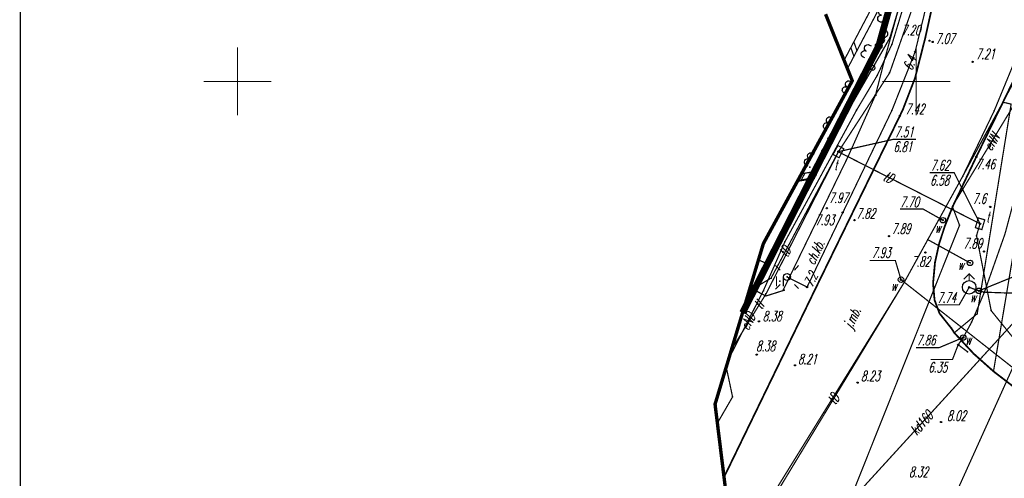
# Model space of a CAD drawing. Extents: x 6425777 to 6426103, y 6050596 to 6051176.
# Tile 4 of 72: x 6425784 to 6425856, y 6050771 to 6050805. Entities that reach past the tile are written whole.
import ezdxf

# ---------------------------------------------------------------- set-up
doc = ezdxf.new("R2010")
doc.units = 0
doc.header["$MEASUREMENT"] = 0
for name, pattern in [('BUR', [3, 2, -1]), ('GAP', [3, 2, -0.5, 0, -0.5]), ('GUZ', [1.5, 1, -0.5]), ('KOR', [4, 3, -1]), ('WRU', [1.5, 1, -0.5])]:
    doc.linetypes.add(name, pattern=pattern)
doc.layers.get('0').update_dxf_attribs({"linetype": 'CONTINUOUS'})
for name, color, linetype in [('202_punkt_graniczny', 7, 'CONTINUOUS'), ('203_punkt_graniczny', 7, 'CONTINUOUS'), ('218_kontur_uzytku_gruntowego', 96, 'GUZ'), ('219_dzialka_ewidencyjna', 7, 'CONTINUOUS'), ('432_Jezdnia', 7, 'CONTINUOUS'), ('450_Sciana_oporowa_symb__krawedz', 7, 'CONTINUOUS'), ('450_Sciana_oporowa_symb__osiowy', 7, 'CONTINUOUS'), ('510_Podpora_jednoslupowa_symb__SEPOW', 7, 'CONTINUOUS'), ('621_Punkt_rzednej_przewodu_SWPOD', 5, 'CONTINUOUS'), ('621_Punkt_rzednej_przewodu_SWPOD_Atr2', 5, 'CONTINUOUS'), ('621_Punkt_rzednej_przewodu_SWPOD_Atr3', 5, 'CONTINUOUS'), ('625_Punkt_rzednej_przewodu_SEPOD', 1, 'CONTINUOUS'), ('625_Punkt_rzednej_przewodu_SEPOD_Atr3', 1, 'CONTINUOUS'), ('903_Zywoplot', 7, 'CONTINUOUS'), ('905_Brama_lewa', 7, 'CONTINUOUS'), ('940_Trawnik_symb__poj_', 7, 'CONTINUOUS'), ('chodnik__powierzchnia_', 7, 'WRU'), ('GEO_KOM_kraweznik', 7, 'CONTINUOUS'), ('GEO_KOM_opis_nawierzchni', 7, 'CONTINUOUS'), ('Granica_portu_morskiego', 141, 'BUR'), ('hydrant__punkt_', 5, 'CONTINUOUS'), ('jezdnia__powierzchnia_', 7, 'KOR'), ('kraweznik__linia_', 7, 'CONTINUOUS'), ('latarnia__punkt_', 7, 'CONTINUOUS'), ('ogrodzenie_trwale__linia_', 7, 'CONTINUOUS'), ('przewod_elektroenergetyczny__linia_', 1, 'CONTINUOUS'), ('przewod_elektroenergetyczny__linia__Atr1', 1, 'CONTINUOUS'), ('przewod_kanalizacyjny__linia_', 36, 'CONTINUOUS'), ('przewod_kanalizacyjny__linia__Atr1', 36, 'CONTINUOUS'), ('przewod_telekomunikacyjny__linia_', 30, 'CONTINUOUS'), ('przewod_telekomunikacyjny__linia__Atr1', 30, 'CONTINUOUS'), ('przewod_wodociagowy__linia_', 5, 'CONTINUOUS'), ('punkt_o_okreslonej_wysokosci__siec_telekomunikacyjna_', 30, 'CONTINUOUS'), ('punkt_o_okreslonej_wysokosci__siec_telekomunikacyjna__Atr2', 30, 'CONTINUOUS'), ('punkt_o_okreslonej_wysokosci__siec_telekomunikacyjna__Atr3', 30, 'CONTINUOUS'), ('punkt_o_okreslonej_wysokosci__siec_wodociagowa_', 5, 'CONTINUOUS'), ('punkt_o_okreslonej_wysokosci__siec_wodociagowa__Atr2', 5, 'CONTINUOUS'), ('punkt_wysokosciowy_naturalny', 7, 'CONTINUOUS'), ('punkt_wysokosciowy_naturalny_Atr2', 7, 'CONTINUOUS'), ('punkt_wysokosciowy_sztuczny', 7, 'CONTINUOUS'), ('punkt_wysokosciowy_sztuczny_Atr2', 7, 'CONTINUOUS'), ('Ramka', 7, 'CONTINUOUS'), ('siatka', 1, 'CONTINUOUS'), ('wlaz_prostokatny___siec_telekomunikacyjna__punkt_', 7, 'CONTINUOUS'), ('wlaz_prostokatny___siec_telekomunikacyjna__punkt__Atr17', 7, 'CONTINUOUS'), ('Zakres', 7, 'GAP'), ('zasuwa___siec_wodociagowa__punkt_', 5, 'CONTINUOUS'), ('zasuwa___siec_wodociagowa__punkt__Atr17', 5, 'CONTINUOUS')]:
    doc.layers.add(name, color=color, linetype=linetype)
doc.styles.get("Standard").update_dxf_attribs({"font": 'simplex.shx', "width": 0.85})

# ---------------------------------------------------------------- blocks, each defined once
blk = doc.blocks.new('202')
at = {"color": 0, "linetype": 'Continuous'}
blk.add_circle((0, 0), 0.5, dxfattribs=at)
blk = doc.blocks.new('203')
at = {"color": 0, "linetype": 'Continuous'}
blk.add_circle((0, 0), 0.1, dxfattribs=at)
blk = doc.blocks.new('801')
at = {"color": 0, "linetype": 'Continuous'}
blk.add_circle((0, 0), 0.1, dxfattribs=at)

msp = doc.modelspace()

# ---------------------------------------------------------------- linework, layer by layer
for p in [(6425847.65, 6050804.14), (6425848.06, 6050803.21), (6425848.21, 6050802.73), (6425850.66, 6050803.19), (6425847.24, 6050802.62), (6425849.92, 6050802.19), (6425844.686, 6050801.553), (6425847.71, 6050801.76), (6425844.932, 6050800.941), (6425848.04, 6050800.63), (6425845.29, 6050800.05), (6425847.12, 6050800.43), (6425849.91, 6050800.25), (6425847, 6050799), (6425856.39, 6050798.47), (6425845.6, 6050797.88), (6425848.21, 6050797.87), (6425849.02, 6050797.94), (6425855.74, 6050797.83), (6425848.79, 6050797.46), (6425844.26, 6050794.82), (6425844.27, 6050794.83), (6425844.28, 6050794.84), (6425844.99, 6050794.49), (6425854.42, 6050794.44), (6425842.16, 6050793.69), (6425842.4, 6050793.34), (6425841.246, 6050792.647), (6425841.268, 6050792.688), (6425841.549, 6050793.203), (6425842.26, 6050792.88), (6425842.48, 6050792.846), (6425842.63, 6050793.12), (6425853.43, 6050793.03), (6425852.66, 6050790.8), (6425852.7, 6050790.82), (6425855.45, 6050790.76), (6425851.96, 6050789.78), (6425852.12, 6050789.38), (6425853.19, 6050789.41), (6425854.7, 6050789.52), (6425850.85, 6050788.35), (6425854.44, 6050788.64), (6425838.74, 6050788.06), (6425840.32, 6050788.18), (6425851.69, 6050788.07), (6425838.377, 6050786.855), (6425839.04, 6050786.58), (6425839.04, 6050786.57), (6425851.38, 6050786.66), (6425853.96, 6050786.64), (6425839.31, 6050785.52), (6425840.48, 6050785.6), (6425848.88, 6050785.4), (6425838.2, 6050784.6), (6425839.96, 6050785.28), (6425840.22, 6050784.68), (6425840.26, 6050784.62), (6425841.96, 6050784.86), (6425849.12, 6050785.21), (6425851.24, 6050785.13), (6425853.9, 6050784.84), (6425837.687, 6050784.561), (6425837.98, 6050784.22), (6425838.19, 6050784.58), (6425838.74, 6050784.59), (6425838.93, 6050784.35), (6425838.93, 6050784.2), (6425842.5, 6050784.58), (6425851.35, 6050783.9), (6425854.61, 6050784.58), (6425855.02, 6050784.48), (6425837.134, 6050782.725), (6425837.17, 6050782.79), (6425837.206, 6050782.962), (6425851.72, 6050782.91), (6425854.49, 6050782.89), (6425855.52, 6050783.12), (6425852.59, 6050781.82), (6425854.08, 6050782.27), (6425852.8, 6050781.49), (6425853.46, 6050781.14), (6425836.394, 6050780.266), (6425853.09, 6050780.61), (6425836.18, 6050779.553), (6425853.78, 6050780.09), (6425854.23, 6050779.95), (6425836.005, 6050778.973), (6425855.69, 6050778.65), (6425836.47, 6050776.77), (6425835.18, 6050776.23), (6425835.351, 6050774.837), (6425836.27, 6050771.74), (6425835.841, 6050770.86)]:
    msp.add_point(p)
at = {"layer": '202_punkt_graniczny', "color": 7}
msp.add_point((6425847.24, 6050802.62), dxfattribs=at)
at = {"layer": '203_punkt_graniczny', "color": 7}
msp.add_point((6425842.26, 6050792.88), dxfattribs=at)
at = {"layer": '218_kontur_uzytku_gruntowego', "linetype": 'GUZ', "const_width": 0.09}
for points in [[(6425847.24, 6050802.62), (6425849.03, 6050809.03)], [(6425842.26, 6050792.88), (6425847.24, 6050802.62)], [(6425837.206, 6050782.962), (6425842.26, 6050792.88)]]:
    msp.add_lwpolyline(points, dxfattribs=at)
at = {"layer": '219_dzialka_ewidencyjna', "linetype": 'Continuous', "const_width": 0.09}
for points in [[(6425849.03, 6050809.03), (6425847.24, 6050802.62)], [(6425847.24, 6050802.62), (6425842.26, 6050792.88)], [(6425842.26, 6050792.88), (6425837.206, 6050782.962)], [(6425842.26, 6050792.88), (6425841.268, 6050792.688)], [(6425851.65, 6050766.84), (6425861.41, 6050788.45)]]:
    msp.add_lwpolyline(points, dxfattribs=at)
at = {"layer": '450_Sciana_oporowa_symb__krawedz', "linetype": 'Continuous', "const_width": 0.09}
for points in [[(6425841.549, 6050793.203), (6425842.4, 6050793.34)], [(6425842.229, 6050793.312), (6425841.943, 6050792.76)], [(6425842.4, 6050793.34), (6425842.48, 6050792.846)], [(6425841.246, 6050792.647), (6425842.48, 6050792.846)], [(6425841.502, 6050792.689), (6425841.799, 6050793.243)]]:
    msp.add_lwpolyline(points, dxfattribs=at)
at = {"layer": '450_Sciana_oporowa_symb__osiowy', "linetype": 'Continuous', "const_width": 0.09}
for points in [[(6425844.686, 6050801.553), (6425846.621, 6050805.228), (6425847.43, 6050808.843), (6425847.73, 6050815.677), (6425847.171, 6050823.612)], [(6425844.932, 6050800.941), (6425847.099, 6050805.052), (6425847.93, 6050808.777), (6425848.231, 6050815.683), (6425847.669, 6050823.647)], [(6425845.402, 6050802.913), (6425845.633, 6050802.272)], [(6425845.181, 6050802.493), (6425845.41, 6050801.848)]]:
    msp.add_lwpolyline(points, dxfattribs=at)
at = {"layer": '510_Podpora_jednoslupowa_symb__SEPOW', "linetype": 'Continuous'}
msp.add_circle((6425840.48, 6050785.6), 0.25, dxfattribs=at)
at = {"layer": '510_Podpora_jednoslupowa_symb__SEPOW', "color": 7}
msp.add_point((6425840.48, 6050785.6), dxfattribs=at)
at = {"layer": '621_Punkt_rzednej_przewodu_SWPOD', "linetype": 'Continuous'}
for centre in [(6425855.02, 6050784.48), (6425853.09, 6050780.61)]:
    msp.add_circle(centre, 0.05, dxfattribs=at)
at = {"layer": '621_Punkt_rzednej_przewodu_SWPOD_Atr2', "linetype": 'Continuous', "const_width": 0.09}
for points in [[(6425855.02, 6050784.48), (6425856.9, 6050784.413), (6425858.444, 6050784.413)], [(6425853.09, 6050780.61), (6425852.67, 6050779.52), (6425851.058, 6050779.52)]]:
    msp.add_lwpolyline(points, dxfattribs=at)
at = {"layer": '625_Punkt_rzednej_przewodu_SEPOD', "linetype": 'Continuous'}
for centre in [(6425849.92, 6050802.19), (6425841.96, 6050784.86)]:
    msp.add_circle(centre, 0.05, dxfattribs=at)
at = {"layer": '903_Zywoplot', "linetype": 'Continuous'}
for points in [[(6425847.527, 6050804.354), (6425847.378, 6050804.373, -1), (6425847.444, 6050804.869, -1), (6425847.51, 6050805.365), (6425847.658, 6050805.345)], [(6425847.176, 6050802.916), (6425847.309, 6050802.846, 1), (6425847.541, 6050803.288, 1), (6425847.774, 6050803.731), (6425847.641, 6050803.801)], [(6425846.213, 6050801.727), (6425846.08, 6050801.797, -1), (6425846.313, 6050802.24, -1), (6425846.545, 6050802.682), (6425846.678, 6050802.612)], [(6425845.781, 6050800.26), (6425845.914, 6050800.19, 1), (6425846.146, 6050800.633, 1), (6425846.379, 6050801.075), (6425846.246, 6050801.145)], [(6425844.818, 6050799.071), (6425844.685, 6050799.141, -1), (6425844.917, 6050799.584, -1), (6425845.15, 6050800.026), (6425845.283, 6050799.957)], [(6425844.386, 6050797.604), (6425844.518, 6050797.534, 1), (6425844.751, 6050797.977, 1), (6425844.984, 6050798.419), (6425844.851, 6050798.489)], [(6425843.422, 6050796.416), (6425843.29, 6050796.485, -1), (6425843.522, 6050796.928, -1), (6425843.755, 6050797.371), (6425843.888, 6050797.301)], [(6425842.99, 6050794.948), (6425843.123, 6050794.878, 1), (6425843.356, 6050795.321, 1), (6425843.588, 6050795.764), (6425843.455, 6050795.833)], [(6425842.027, 6050793.76), (6425841.894, 6050793.83, -1), (6425842.127, 6050794.272, -1), (6425842.36, 6050794.715), (6425842.492, 6050794.645)]]:
    msp.add_lwpolyline(points, format="xyb", dxfattribs=at)
at = {"layer": '905_Brama_lewa', "linetype": 'Continuous'}
msp.add_arc((6425837.45, 6050782.8), 1.515, 69.53599, 83.93909, dxfattribs=at)
at = {"layer": '940_Trawnik_symb__poj_', "linetype": 'Continuous', "const_width": 0.09}
for points in [[(6425839.71, 6050784.905), (6425839.71, 6050785.655)], [(6425840.21, 6050784.905), (6425840.21, 6050785.655)]]:
    msp.add_lwpolyline(points, dxfattribs=at)
at = {"layer": 'chodnik__powierzchnia_', "linetype": 'WRU', "const_width": 0.09}
for points in [[(6425856.39, 6050798.47), (6425856.99, 6050798.33), (6425854.49, 6050782.89), (6425852.8, 6050781.49)], [(6425858.62, 6050796.07), (6425855.69, 6050778.65)], [(6425838.377, 6050786.855), (6425839.04, 6050786.57), (6425842.63, 6050793.12)], [(6425839.04, 6050786.58), (6425838.19, 6050784.58)], [(6425840.26, 6050784.62), (6425838.93, 6050784.2), (6425838.19, 6050784.58)]]:
    msp.add_lwpolyline(points, dxfattribs=at)
at = {"layer": 'GEO_KOM_kraweznik', "linetype": 'Continuous', "const_width": 0.13}
msp.add_lwpolyline([(6425836.27, 6050771.74), (6425842.5, 6050784.58)], dxfattribs=at)
at = {"layer": 'Granica_portu_morskiego', "linetype": 'BUR', "const_width": 0.5}
msp.add_lwpolyline([(6425837.206, 6050782.962), (6425842.26, 6050792.88), (6425847.24, 6050802.62), (6425849.03, 6050809.03), (6425849.73, 6050815.27), (6425840.21, 6050858.23), (6425837.74, 6050869.84), (6425836.87, 6050873.27), (6425831.74, 6050872.2), (6425830.3, 6050878.59), (6425817.2, 6050937.01), (6425814.43, 6050950.15), (6425808.75, 6050977.04), (6425804.17, 6050997.97), (6425802.46, 6051005.79), (6425800.64, 6051014.43), (6425797.44, 6051028.28), (6425797.06, 6051028.03), (6425794.73, 6051037.78), (6425793.079, 6051044.668)], dxfattribs=at)
at = {"layer": 'hydrant__punkt_', "linetype": 'Continuous', "const_width": 0.09}
for points in [[(6425853.499, 6050785.437), (6425853.896, 6050785.838), (6425854.299, 6050785.437)], [(6425853.899, 6050785.341), (6425853.896, 6050785.841)]]:
    msp.add_lwpolyline(points, dxfattribs=at)
at = {"layer": 'hydrant__punkt_', "linetype": 'Continuous'}
msp.add_circle((6425853.9, 6050784.84), 0.5, dxfattribs=at)
at = {"layer": 'hydrant__punkt_', "color": 7}
msp.add_point((6425853.9, 6050784.84), dxfattribs=at)
at = {"layer": 'jezdnia__powierzchnia_', "linetype": 'KOR', "const_width": 0.09}
msp.add_lwpolyline([(6425840.22, 6050784.68), (6425844.99, 6050794.49), (6425847, 6050799), (6425847.71, 6050801.76), (6425849.46, 6050808.13), (6425849.95, 6050812.05), (6425849.7, 6050816.09), (6425847.11, 6050827.94), (6425844.36, 6050840.56), (6425843.18, 6050845.21)], dxfattribs=at)
at = {"layer": 'kraweznik__linia_', "linetype": 'Continuous', "const_width": 0.13}
for points in [[(6425842.5, 6050784.58), (6425848.79, 6050797.46), (6425849.02, 6050797.94), (6425849.91, 6050800.25), (6425850.66, 6050803.19), (6425851.31, 6050806.12), (6425851.58, 6050808.06)], [(6425852.59, 6050781.82), (6425851.72, 6050782.91), (6425851.35, 6050783.9), (6425851.24, 6050785.13), (6425851.38, 6050786.66), (6425851.69, 6050788.07), (6425852.12, 6050789.38), (6425852.7, 6050790.82), (6425854.42, 6050794.44), (6425856.39, 6050798.47), (6425858.56, 6050802.95), (6425859.31, 6050804.79)], [(6425852.59, 6050781.82), (6425852.8, 6050781.49), (6425854.23, 6050779.95), (6425855.69, 6050778.65)], [(6425855.69, 6050778.65), (6425861.17, 6050774.45), (6425865.12, 6050771.43)], [(6425835.841, 6050770.86), (6425836.27, 6050771.74)]]:
    msp.add_lwpolyline(points, dxfattribs=at)
at = {"layer": 'latarnia__punkt_', "linetype": 'Continuous', "const_width": 0.09}
for points in [[(6425839.628, 6050786.45), (6425839.98, 6050786.096)], [(6425841.334, 6050786.45), (6425841.026, 6050786.099)], [(6425839.977, 6050785.05), (6425839.631, 6050784.703)], [(6425841.029, 6050785.05), (6425841.337, 6050784.749)]]:
    msp.add_lwpolyline(points, dxfattribs=at)
at = {"layer": 'latarnia__punkt_', "color": 7}
msp.add_point((6425840.48, 6050785.6), dxfattribs=at)
at = {"layer": 'ogrodzenie_trwale__linia_', "linetype": 'Continuous'}
msp.add_lwpolyline([(6425849.73, 6050815.27), (6425849.95, 6050812.67), (6425849.95, 6050812.67), (6425849.322, 6050808.173), (6425849.322, 6050808.173, 1), (6425849.274, 6050807.826, 1), (6425849.322, 6050808.173), (6425849.274, 6050807.826), (6425849.15, 6050806.94), (6425849.15, 6050806.94), (6425848.06, 6050803.21), (6425848.06, 6050803.21), (6425846.881, 6050801.155), (6425846.881, 6050801.155, 1), (6425846.707, 6050800.851, 1), (6425846.881, 6050801.155), (6425846.707, 6050800.851), (6425843.15, 6050794.649), (6425843.15, 6050794.649, 1), (6425842.976, 6050794.345, 1), (6425843.15, 6050794.649), (6425842.976, 6050794.345), (6425842.4, 6050793.34)], format="xyb", dxfattribs=at)
msp.add_lwpolyline([(6425837.134, 6050782.725), (6425838.2, 6050784.6)], dxfattribs=at)
at = {"layer": 'przewod_elektroenergetyczny__linia_', "linetype": 'Continuous', "const_width": 0.09}
for points in [[(6425841.49, 6050758.49), (6425844.54, 6050767.73), (6425853.19, 6050789.41), (6425852.66, 6050790.8), (6425857.97, 6050799.54), (6425859.72, 6050806.08), (6425860.29, 6050817.69), (6425861.95, 6050818.75), (6425861.9, 6050821.72), (6425859.33, 6050831.73), (6425857.39, 6050834.61)], [(6425836.18, 6050779.553), (6425838.74, 6050784.59), (6425840.32, 6050788.18), (6425845.6, 6050797.88), (6425847.12, 6050800.43), (6425848.21, 6050802.73), (6425850.1, 6050808.93)], [(6425851.47, 6050808.56), (6425849.92, 6050802.19), (6425848.21, 6050797.87), (6425841.96, 6050784.86), (6425840.48, 6050785.6)], [(6425835.351, 6050774.837), (6425836.47, 6050776.77), (6425836.005, 6050778.973)]]:
    msp.add_lwpolyline(points, dxfattribs=at)
at = {"layer": 'przewod_kanalizacyjny__linia_', "linetype": 'Continuous', "const_width": 0.09}
msp.add_lwpolyline([(6425860.03, 6050785.37), (6425844.27, 6050768.12), (6425840.063, 6050758.293)], dxfattribs=at)
at = {"layer": 'przewod_telekomunikacyjny__linia_', "linetype": 'Continuous', "const_width": 0.09}
for points in [[(6425812.26, 6050995.19), (6425814.86, 6050984.52), (6425817.91, 6050972.57), (6425821.65, 6050961.52), (6425824.51, 6050952.97), (6425827.48, 6050945.92), (6425835.51, 6050925.29), (6425836.29, 6050922.92), (6425838.99, 6050910.54), (6425843.11, 6050892.6), (6425847.75, 6050871.43), (6425850.45, 6050859.02), (6425853.82, 6050844.27), (6425855.4, 6050836.68), (6425856.7, 6050829.88), (6425858.86, 6050817.7), (6425859.33, 6050809.12), (6425858.79, 6050805.26), (6425857.94, 6050803.16), (6425855.74, 6050797.83), (6425853.43, 6050793.03), (6425850.85, 6050788.35), (6425849.12, 6050785.21), (6425836.612, 6050764.592)], [(6425844.27, 6050794.83), (6425848.04, 6050800.63), (6425850.19, 6050806.75), (6425850.29, 6050809.88), (6425850.26, 6050816.11), (6425849.23, 6050820.98), (6425846.96, 6050831.72), (6425845.33, 6050839.57), (6425842.91, 6050851.49), (6425841.93, 6050856.35), (6425839.66, 6050865.86), (6425838.74, 6050870.09), (6425838.69, 6050871.78), (6425838.08, 6050872.63)], [(6425844.28, 6050794.84), (6425838.93, 6050784.35), (6425836.394, 6050780.266)], [(6425844.27, 6050794.83), (6425839.31, 6050785.52), (6425837.687, 6050784.561)], [(6425844.26, 6050794.82), (6425854.7, 6050789.52)], [(6425884.76, 6050744.53), (6425876.42, 6050756.77), (6425871.94, 6050766.33), (6425864.64, 6050775.62), (6425857.27, 6050780.96), (6425855.52, 6050783.12), (6425854.44, 6050788.64), (6425854.7, 6050789.52)]]:
    msp.add_lwpolyline(points, dxfattribs=at)
at = {"layer": 'przewod_wodociagowy__linia_', "linetype": 'Continuous', "const_width": 0.09}
for points in [[(6425850.85, 6050788.35), (6425853.43, 6050793.03), (6425857.25, 6050800.07), (6425858.52, 6050805.32), (6425859.71, 6050811.85), (6425858.85, 6050820.38), (6425854.58, 6050842.52), (6425849.38, 6050866.15), (6425845.22, 6050884.18), (6425836.52, 6050917.63), (6425833.02, 6050930.78), (6425827.03, 6050947.56), (6425824.17, 6050955.13), (6425820.07, 6050966.77), (6425818.09, 6050972.14), (6425812.91, 6050989.2), (6425811.09, 6050995.03), (6425805.31, 6051013.77), (6425800.48, 6051030.42), (6425794.793, 6051049.484)], [(6425853.78, 6050780.09), (6425853.09, 6050780.61), (6425853.46, 6050781.14), (6425854.08, 6050782.27), (6425855.02, 6050784.48), (6425856.54, 6050788.78), (6425860.57, 6050803.81), (6425861.46, 6050810.42), (6425860.38, 6050819.44), (6425853.34, 6050847.29)], [(6425836.582, 6050764.835), (6425839.63, 6050769.89), (6425849.12, 6050785.21), (6425850.85, 6050788.35), (6425853.96, 6050786.64)], [(6425906.64, 6050725.15), (6425887.12, 6050739.78), (6425882.64, 6050741.22), (6425881.1, 6050744.65), (6425875.04, 6050756.8), (6425865.06, 6050772.67), (6425848.88, 6050785.4)], [(6425853.9, 6050784.84), (6425854.61, 6050784.58), (6425855.02, 6050784.48)]]:
    msp.add_lwpolyline(points, dxfattribs=at)
at = {"layer": 'punkt_o_okreslonej_wysokosci__siec_telekomunikacyjna_', "color": 30}
for p in [(6425844.27, 6050794.83), (6425854.7, 6050789.52)]:
    msp.add_point(p, dxfattribs=at)
at = {"layer": 'punkt_o_okreslonej_wysokosci__siec_telekomunikacyjna__Atr2', "linetype": 'Continuous', "const_width": 0.09}
for points in [[(6425844.27, 6050794.83), (6425848.33, 6050795.74), (6425849.993, 6050795.738)], [(6425854.7, 6050789.52), (6425852.79, 6050793.28), (6425850.977, 6050793.279)]]:
    msp.add_lwpolyline(points, dxfattribs=at)
at = {"layer": 'punkt_o_okreslonej_wysokosci__siec_wodociagowa_', "color": 5}
for p in [(6425851.96, 6050789.78), (6425848.88, 6050785.4), (6425853.9, 6050784.84), (6425854.61, 6050784.58), (6425853.46, 6050781.14)]:
    msp.add_point(p, dxfattribs=at)
at = {"layer": 'punkt_o_okreslonej_wysokosci__siec_wodociagowa__Atr2', "linetype": 'Continuous', "const_width": 0.09}
for points in [[(6425851.96, 6050789.78), (6425850.511, 6050790.598), (6425848.8, 6050790.598)], [(6425848.88, 6050785.4), (6425848.46, 6050786.81), (6425846.569, 6050786.81)], [(6425854.61, 6050784.58), (6425857.17, 6050785.619), (6425858.828, 6050785.619)], [(6425853.9, 6050784.84), (6425853.162, 6050783.546), (6425851.592, 6050783.546)], [(6425853.46, 6050781.14), (6425851.685, 6050780.395), (6425849.98, 6050780.395)]]:
    msp.add_lwpolyline(points, dxfattribs=at)
at = {"layer": 'punkt_wysokosciowy_naturalny', "color": 7}
msp.add_point((6425855.45, 6050790.76), dxfattribs=at)
at = {"layer": 'punkt_wysokosciowy_sztuczny', "linetype": 'Continuous'}
for centre in [(6425850.98, 6050803), (6425851.21, 6050802.91), (6425854.15, 6050801.44), (6425847, 6050799), (6425848.79, 6050797.46), (6425854.42, 6050794.44), (6425843.41, 6050790.66), (6425844.58, 6050790.35), (6425845.45, 6050789.79), (6425847.99, 6050788.61), (6425854.99, 6050787.48), (6425850.67, 6050787.4), (6425838.41, 6050782.33), (6425838.25, 6050779.88), (6425841.07, 6050779.09), (6425845.68, 6050777.82), (6425851.83, 6050774.92)]:
    msp.add_circle(centre, 0.045, dxfattribs=at)
at = {"layer": 'Ramka', "linetype": 'Continuous', "const_width": 0.09}
msp.add_lwpolyline([(6425784.003, 6051170), (6426089, 6051170), (6426089, 6050603), (6425784.003, 6050603)], close=True, dxfattribs=at)
at = {"layer": 'siatka', "color": 2, "linetype": 'Continuous', "const_width": 0.07}
for points in [[(6425800, 6050797.5), (6425800, 6050802.5)], [(6425850, 6050797.5), (6425850, 6050802.5)], [(6425797.5, 6050800), (6425802.5, 6050800)], [(6425847.5, 6050800), (6425852.5, 6050800)]]:
    msp.add_lwpolyline(points, dxfattribs=at)
at = {"layer": 'wlaz_prostokatny___siec_telekomunikacyjna__punkt_', "color": 7, "linetype": 'Continuous', "const_width": 0.09}
for points in [[(6425844.314, 6050794.381), (6425844.667, 6050795.043), (6425844.226, 6050795.279), (6425843.873, 6050794.617)], [(6425854.833, 6050789.09), (6425855.046, 6050789.809), (6425854.567, 6050789.95), (6425854.354, 6050789.231)]]:
    msp.add_lwpolyline(points, close=True, dxfattribs=at)
at = {"layer": 'Zakres', "linetype": 'GAP', "const_width": 0.25}
msp.add_lwpolyline([(6425843.32, 6050804.95), (6425845.29, 6050800.05), (6425838.74, 6050788.06), (6425835.18, 6050776.23), (6425836.69, 6050763.96), (6425840.91, 6050756.87), (6425840.76, 6050756.78), (6425841.62, 6050755.32), (6425840.75, 6050750.18), (6425843.99, 6050737.92), (6425860.49, 6050705.56), (6425867, 6050697.03), (6425876.09, 6050691.33), (6425922.59, 6050672.76), (6425943.28, 6050664.49), (6425953.44, 6050662.36), (6425959.33, 6050663.19), (6425977.99, 6050652.7), (6425987.57, 6050647.31), (6425997.99, 6050643.77)], dxfattribs=at)
at = {"layer": 'zasuwa___siec_wodociagowa__punkt_', "linetype": 'Continuous'}
for centre in [(6425851.96, 6050789.78), (6425853.96, 6050786.64), (6425848.88, 6050785.4), (6425854.61, 6050784.58), (6425853.46, 6050781.14)]:
    msp.add_circle(centre, 0.2, dxfattribs=at)
at = {"layer": 'zasuwa___siec_wodociagowa__punkt_', "color": 7}
for p in [(6425851.96, 6050789.78), (6425853.96, 6050786.64), (6425848.88, 6050785.4), (6425854.61, 6050784.58), (6425853.46, 6050781.14)]:
    msp.add_point(p, dxfattribs=at)

# ---------------------------------------------------------------- block references
at = {"layer": '202_punkt_graniczny', "color": 7, "linetype": 'Continuous', "xscale": 0.5, "yscale": 0.5, "zscale": 0.5}
msp.add_blockref('202', (6425847.24, 6050802.62), dxfattribs=at)
at = {"layer": '203_punkt_graniczny', "color": 7, "linetype": 'Continuous', "xscale": 0.5, "yscale": 0.5, "zscale": 0.5}
msp.add_blockref('203', (6425842.26, 6050792.88), dxfattribs=at)
at = {"layer": 'punkt_o_okreslonej_wysokosci__siec_telekomunikacyjna_', "color": 30, "linetype": 'Continuous', "xscale": 0.5, "yscale": 0.5, "zscale": 0.5}
for p, rotation in [((6425844.27, 6050794.83), 61.95), ((6425854.7, 6050789.52), 73.54)]:
    msp.add_blockref('801', p, dxfattribs=dict(at, rotation=rotation))
at = {"layer": 'punkt_o_okreslonej_wysokosci__siec_wodociagowa_', "color": 5, "linetype": 'Continuous', "xscale": 0.5, "yscale": 0.5, "zscale": 0.5}
for p, rotation in [((6425851.96, 6050789.78), 78.26), ((6425848.88, 6050785.4), 62.29000000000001), ((6425854.61, 6050784.58), 346.29), ((6425853.46, 6050781.14), 61.25000000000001)]:
    msp.add_blockref('801', p, dxfattribs=dict(at, rotation=rotation))
msp.add_blockref('801', (6425853.9, 6050784.84), dxfattribs=at)
at = {"layer": 'punkt_wysokosciowy_naturalny', "color": 7, "linetype": 'Continuous', "xscale": 0.5, "yscale": 0.5, "zscale": 0.5}
msp.add_blockref('801', (6425855.45, 6050790.76), dxfattribs=at)

# ---------------------------------------------------------------- texts
at = {"layer": '432_Jezdnia', "oblique": 15, "width": 0.62}
msp.add_text('j.mb.', height=0.75, rotation=64, dxfattribs=at).set_placement((6425845.264, 6050781.721))
at = {"layer": '621_Punkt_rzednej_przewodu_SWPOD_Atr3', "oblique": 15, "width": 0.62}
msp.add_text('6.35', height=0.75, dxfattribs=at).set_placement((6425850.89, 6050778.571))
at = {"layer": '625_Punkt_rzednej_przewodu_SEPOD_Atr3', "oblique": 15, "width": 0.62}
for s, rotation, p in [('6.4', 68.4, (6425849.697, 6050800.744)), ('7.2', 64.3, (6425842.348, 6050784.808))]:
    msp.add_text(s, height=0.75, rotation=rotation, dxfattribs=at).set_placement(p)
at = {"layer": 'GEO_KOM_opis_nawierzchni', "oblique": 15, "width": 0.62}
msp.add_text('ch.kb.', height=0.75, rotation=64.1, dxfattribs=at).set_placement((6425842.483, 6050786.427))
at = {"layer": 'przewod_elektroenergetyczny__linia__Atr1', "oblique": 15, "width": 0.62}
for s, rotation, p in [('eNN', 58.7, (6425855.54, 6050794.825)), ('eND', 63.1, (6425837.651, 6050781.609))]:
    msp.add_text(s, height=0.75, rotation=rotation, dxfattribs=at).set_placement(p)
at = {"layer": 'przewod_kanalizacyjny__linia__Atr1', "oblique": 15, "width": 0.62}
msp.add_text('kd160', height=0.75, rotation=48.4, dxfattribs=at).set_placement((6425850.03, 6050773.881))
at = {"layer": 'przewod_telekomunikacyjny__linia__Atr1', "oblique": 15, "width": 0.62}
for s, rotation, p in [('tD', 333.1, (6425847.49, 6050792.756)), ('tD', 62, (6425840.509, 6050786.999)), ('tI', 58.2, (6425838.622, 6050783.157)), ('tD', 58.8, (6425844.051, 6050776.136))]:
    msp.add_text(s, height=0.75, rotation=rotation, dxfattribs=at).set_placement(p)
at = {"layer": 'punkt_o_okreslonej_wysokosci__siec_telekomunikacyjna__Atr2', "oblique": 15, "width": 0.62}
for s, p in [('7.51', (6425848.409, 6050795.904)), ('7.62', (6425851.06, 6050793.45))]:
    msp.add_text(s, height=0.75, dxfattribs=at).set_placement(p)
at = {"layer": 'punkt_o_okreslonej_wysokosci__siec_telekomunikacyjna__Atr3', "oblique": 15, "width": 0.62}
for s, p in [('6.81', (6425848.315, 6050794.815)), ('6.58', (6425851.03, 6050792.345))]:
    msp.add_text(s, height=0.75, dxfattribs=at).set_placement(p)
at = {"layer": 'punkt_o_okreslonej_wysokosci__siec_wodociagowa__Atr2', "oblique": 15, "width": 0.62}
for s, p in [('7.70', (6425848.807, 6050790.744)), ('7.93', (6425846.72, 6050787.02)), ('7.74', (6425851.545, 6050783.705)), ('7.86', (6425850.02, 6050780.574))]:
    msp.add_text(s, height=0.75, dxfattribs=at).set_placement(p)
at = {"layer": 'punkt_wysokosciowy_naturalny_Atr2', "oblique": 15, "width": 0.62}
msp.add_text('7.6', height=0.75, dxfattribs=at).set_placement((6425854.15, 6050790.99))
at = {"layer": 'punkt_wysokosciowy_sztuczny_Atr2', "oblique": 15, "width": 0.62}
for s, p in [('7.20', (6425848.91, 6050803.4)), ('7.07', (6425851.42, 6050802.77)), ('7.21', (6425854.39, 6050801.65)), ('7.42', (6425849.2, 6050797.59)), ('7.46', (6425854.41, 6050793.53)), ('7.97', (6425843.56, 6050791.05)), ('7.82', (6425845.58, 6050789.9)), ('7.93', (6425842.56, 6050789.42)), ('7.89', (6425848.18, 6050788.78)), ('7.89', (6425853.47, 6050787.7)), ('7.82', (6425849.62, 6050786.36)), ('8.38', (6425838.687, 6050782.341)), ('8.38', (6425838.205, 6050780.136)), ('8.21', (6425841.293, 6050779.174)), ('8.23', (6425845.93, 6050777.93)), ('8.02', (6425852.27, 6050775.01)), ('8.32', (6425849.47, 6050770.87))]:
    msp.add_text(s, height=0.75, dxfattribs=at).set_placement(p)
at = {"layer": 'wlaz_prostokatny___siec_telekomunikacyjna__punkt__Atr17', "oblique": 15, "width": 0.62}
for p in [(6425843.953, 6050793.482), (6425855.15, 6050789.64)]:
    msp.add_text('t', height=0.75, dxfattribs=at).set_placement(p)
at = {"layer": 'zasuwa___siec_wodociagowa__punkt__Atr17', "oblique": 15, "width": 0.62}
for p in [(6425851.374, 6050788.839), (6425853.06, 6050786.12), (6425848.14, 6050784.57), (6425853.966, 6050783.737), (6425853.617, 6050780.614)]:
    msp.add_text('w', height=0.75, dxfattribs=at).set_placement(p)

doc.saveas('drawing.dxf')
